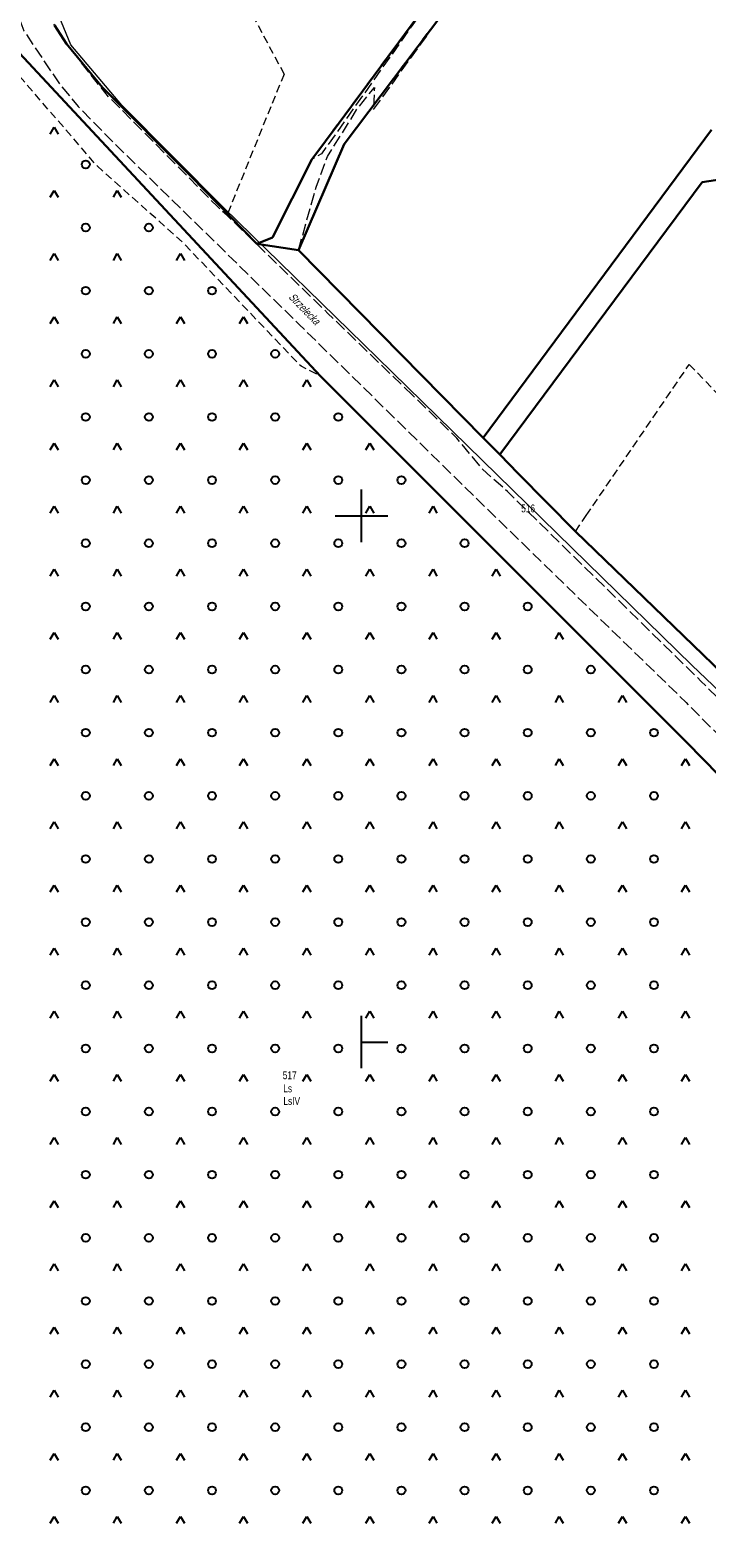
# Model space of a CAD drawing. Header units: metres. Extents: x 5548743 to 5556416, y 5707500 to 5714000.
# Tile 127 of 203: x 5554337 to 5554466, y 5709806 to 5710092. Entities that reach past the tile are written whole.
import ezdxf
from ezdxf.enums import TextEntityAlignment as Align

# ---------------------------------------------------------------- set-up
doc = ezdxf.new("R2010")
doc.units = ezdxf.units.M
doc.header["$MEASUREMENT"] = 0
for name, pattern in [('1.5_0.75', [2.25, 1.5, -0.75]), ('2.25_0.75', [3, 2.25, -0.75]), ('219-1000', [0])]:
    doc.linetypes.add(name, pattern=pattern)
doc.layers.get('0').update_dxf_attribs({"color": 2, "linetype": 'CONTINUOUS', "lineweight": 5})
for name, color, linetype in [('209-oznaczenie konturu klasyfikacyjnego', 7, 'CONTINUOUS'), ('210-oznaczenie konturu użytku gruntowego', 7, 'CONTINUOUS'), ('211-numer działki ewidencyjnej', 7, 'CONTINUOUS'), ('217-kontur klasyfikacyjny', 7, 'CONTINUOUS'), ('218-kontur użytku gruntowego', 7, 'CONTINUOUS'), ('219-działka ewidencyjna', 7, 'CONTINUOUS'), ('994-Nazwa ulicy', 7, 'CONTINUOUS'), ('jezdnia', 7, 'CONTINUOUS'), ('przewód telekomunikacyjny podziemny', 7, 'CONTINUOUS'), ('teren zalesiony', 7, 'CONTINUOUS'), ('Wstawianie ramki sekcyjnej z opisem', 7, 'CONTINUOUS')]:
    doc.layers.add(name, color=color, linetype=linetype)
doc.styles.get("Standard").update_dxf_attribs({"font": 'Working1250', "width": 0.75})

# ---------------------------------------------------------------- blocks, each defined once
blk = doc.blocks.new('OTZK3')
at = {"color": 0, "linetype": 'Continuous'}
for p, q in [((-0.75, -0.433), (0, 0.866)), ((0, 0.866), (0.75, -0.433))]:
    blk.add_line(p, q, dxfattribs=at)
blk = doc.blocks.new('OTZK1')
at = {"color": 0, "linetype": 'Continuous'}
blk.add_circle((0, 0), 0.75, dxfattribs=at)
blk = doc.blocks.new('RAMKA1000K')
at = {"color": 0}
for p, q in [((0, 495), (0, 500)), ((0, 500), (5, 500)), ((0, 395), (0, 405)), ((0, 400), (5, 400)), ((0, 0), (0, 5)), ((800, 0), (800, 5)), ((0, 0), (5, 0)), ((795, 0), (800, 0))]:
    blk.add_line(p, q, dxfattribs=at)

msp = doc.modelspace()

# ---------------------------------------------------------------- linework, layer by layer
at = {"layer": '217-kontur klasyfikacyjny', "color": 3, "linetype": '1.5_0.75', "lineweight": 18, "flags": 128}
for points in [[(5554359.13, 5710132.87), (5554385.3, 5710083.95)], [(5554392.25, 5710026.56), (5554297.62, 5710128.05)], [(5554395.75, 5710074.71), (5554415.01, 5710100.77)], [(5554385.3, 5710083.95), (5554374.55, 5710057.42)], [(5554390.58, 5710067.72), (5554395.75, 5710074.71)], [(5554466.53, 5710073.37), (5554423.13, 5710014.84)], [(5554383.08, 5710052.91), (5554390.58, 5710067.72)], [(5554374.55, 5710057.42), (5554380.13, 5710051.71)], [(5554380.13, 5710051.71), (5554383.08, 5710052.91)], [(5554442.73, 5710000.06), (5554462.32, 5710028.78)], [(5554462.32, 5710028.78), (5554475.03, 5710015.49)], [(5554461.83, 5709956.95), (5554392.25, 5710026.56)], [(5554423.13, 5710014.84), (5554426.28, 5710011.63)], [(5554426.28, 5710011.63), (5554429.79, 5710008.07)], [(5554429.79, 5710008.07), (5554440.67, 5709997.04)], [(5554440.67, 5709997.04), (5554442.73, 5710000.06)], [(5554553.2, 5709863.65), (5554461.83, 5709956.95)]]:
    msp.add_lwpolyline(points, dxfattribs=at)
at = {"layer": '218-kontur użytku gruntowego', "color": 70, "linetype": '1.5_0.75', "lineweight": 18, "flags": 128}
for points in [[(5554359.13, 5710132.87), (5554385.3, 5710083.95)], [(5554392.25, 5710026.56), (5554297.62, 5710128.05)], [(5554297.62, 5710128.05), (5554392.25, 5710026.56)], [(5554395.75, 5710074.71), (5554415.01, 5710100.77)], [(5554415.01, 5710100.77), (5554395.75, 5710074.71)], [(5554396.75, 5710070.66), (5554417.79, 5710098.64)], [(5554343.92, 5710089.7), (5554341.67, 5710093.23)], [(5554350.77, 5710081.42), (5554343.92, 5710089.7)], [(5554385.3, 5710083.95), (5554374.55, 5710057.42)], [(5554367.67, 5710064.47), (5554350.77, 5710081.42)], [(5554390.58, 5710067.72), (5554395.75, 5710074.71)], [(5554395.75, 5710074.71), (5554390.58, 5710067.72)], [(5554466.53, 5710073.37), (5554423.13, 5710014.84)], [(5554388.04, 5710050.46), (5554396.75, 5710070.66)], [(5554383.08, 5710052.91), (5554390.58, 5710067.72)], [(5554390.58, 5710067.72), (5554383.08, 5710052.91)], [(5554374.55, 5710057.42), (5554367.67, 5710064.47)], [(5554374.55, 5710057.42), (5554380.13, 5710051.71)], [(5554380.13, 5710051.71), (5554374.55, 5710057.42)], [(5554380.13, 5710051.71), (5554383.08, 5710052.91)], [(5554383.08, 5710052.91), (5554380.13, 5710051.71)], [(5554423.13, 5710014.84), (5554388.04, 5710050.46)], [(5554442.73, 5710000.06), (5554462.32, 5710028.78)], [(5554462.32, 5710028.78), (5554475.03, 5710015.49)], [(5554461.83, 5709956.95), (5554392.25, 5710026.56)], [(5554392.25, 5710026.56), (5554461.83, 5709956.95)], [(5554426.28, 5710011.63), (5554423.13, 5710014.84)], [(5554423.13, 5710014.84), (5554426.28, 5710011.63)], [(5554429.79, 5710008.07), (5554426.28, 5710011.63)], [(5554426.28, 5710011.63), (5554429.79, 5710008.07)], [(5554440.67, 5709997.04), (5554429.79, 5710008.07)], [(5554429.79, 5710008.07), (5554440.67, 5709997.04)], [(5554440.67, 5709997.04), (5554442.73, 5710000.06)], [(5554448.97, 5709989.02), (5554440.67, 5709997.04)], [(5554491.04, 5709948.35), (5554448.97, 5709989.02)], [(5554553.2, 5709863.65), (5554461.83, 5709956.95)], [(5554461.83, 5709956.95), (5554553.2, 5709863.65)]]:
    msp.add_lwpolyline(points, dxfattribs=at)
at = {"layer": '219-działka ewidencyjna', "color": 94, "linetype": '219-1000', "lineweight": 30, "flags": 128}
for points in [[(5554297.62, 5710128.05), (5554392.25, 5710026.56)], [(5554415.01, 5710100.77), (5554395.75, 5710074.71)], [(5554417.79, 5710098.64), (5554396.75, 5710070.66)], [(5554341.67, 5710093.23), (5554343.92, 5710089.7)], [(5554343.92, 5710089.7), (5554350.77, 5710081.42)], [(5554350.77, 5710081.42), (5554367.67, 5710064.47)], [(5554390.58, 5710067.72), (5554395.75, 5710074.71)], [(5554423.13, 5710014.84), (5554466.53, 5710073.37)], [(5554396.75, 5710070.66), (5554388.04, 5710050.46)], [(5554390.58, 5710067.72), (5554383.08, 5710052.91)], [(5554367.67, 5710064.47), (5554380.13, 5710051.71)], [(5554426.28, 5710011.63), (5554464.77, 5710063.44)], [(5554464.77, 5710063.44), (5554471.07, 5710064.39)], [(5554383.08, 5710052.91), (5554380.13, 5710051.71)], [(5554380.13, 5710051.71), (5554388.04, 5710050.46)], [(5554388.04, 5710050.46), (5554423.13, 5710014.84)], [(5554392.25, 5710026.56), (5554461.83, 5709956.95)], [(5554423.13, 5710014.84), (5554426.28, 5710011.63)], [(5554426.28, 5710011.63), (5554429.79, 5710008.07)], [(5554440.67, 5709997.04), (5554429.79, 5710008.07)], [(5554440.67, 5709997.04), (5554491.04, 5709948.35)], [(5554461.83, 5709956.95), (5554553.2, 5709863.65)]]:
    msp.add_lwpolyline(points, dxfattribs=at)
at = {"layer": 'jezdnia', "color": 252, "linetype": '2.25_0.75', "lineweight": 18, "flags": 128}
for points in [[(5554409.74, 5710022.91), (5554393.62, 5710038.48), (5554374.42, 5710057.11), (5554372.57, 5710058.83), (5554358.03, 5710073.55), (5554351.96, 5710079.64), (5554348.42, 5710084.03), (5554345.12, 5710088.25), (5554341.67, 5710093.23), (5554339.7, 5710097.72), (5554332.95, 5710115.69), (5554322.87, 5710141.85), (5554320.94, 5710146.7), (5554314, 5710164.51), (5554311.39, 5710174.17), (5554310.27, 5710178.98), (5554308.84, 5710189.67), (5554306.37, 5710209), (5554304.04, 5710231.96), (5554303.66, 5710235.88), (5554303.31, 5710240.6), (5554303.45, 5710242.58), (5554303.99, 5710244.55), (5554305, 5710246.1), (5554306.84, 5710247.72), (5554308.54, 5710248.72), (5554310.62, 5710249.39), (5554286.87, 5710246.53), (5554289.22, 5710246.58), (5554291.57, 5710245.93), (5554293.52, 5710244.91), (5554295.22, 5710243.52), (5554296.33, 5710241.48), (5554297.14, 5710239.04), (5554298.45, 5710230.58), (5554300.33, 5710217.37), (5554302.2, 5710202.73), (5554303.7, 5710191.39), (5554304.2, 5710186.34), (5554303.83, 5710177.44), (5554307.28, 5710166.62), (5554313.38, 5710150.97), (5554327.65, 5710113.49), (5554335.85, 5710092.19), (5554339.88, 5710086.1), (5554342.77, 5710081.84), (5554346.16, 5710077.8), (5554352.75, 5710071.06), (5554388.17, 5710036.37), (5554423.86, 5710001.33), (5554461.73, 5709964.5), (5554491.24, 5709934.92), (5554532.68, 5709892.85), (5554552.77, 5709871.19), (5554554.25, 5709868.96), (5554557.42, 5709863.45), (5554561.88, 5709853), (5554570.46, 5709830.14), (5554579.02, 5709834.31), (5554582.16, 5709836.7), (5554590.29, 5709829.13), (5554598.8, 5709820.52), (5554603.31, 5709825.34), (5554609.41, 5709831.74), (5554600.83, 5709833.67), (5554596.39, 5709834.67), (5554571.27, 5709859.21), (5554548.16, 5709883.33), (5554520.64, 5709911.93), (5554493.17, 5709940.18), (5554464.52, 5709968.6), (5554427.74, 5710004.63), (5554423, 5710008.88), (5554418.16, 5710014.73)], [(5554388.04, 5710050.46), (5554391.38, 5710062.46), (5554393.57, 5710068.31), (5554399.27, 5710077.44), (5554402.49, 5710081.42), (5554402.25, 5710077.11), (5554417.79, 5710098.64), (5554445.28, 5710132.38), (5554464.54, 5710154.35), (5554492.05, 5710185.74), (5554518.76, 5710223.87), (5554510.36, 5710219.11), (5554489.28, 5710187.87), (5554442.51, 5710134.51), (5554415.01, 5710100.77), (5554392.43, 5710068.8), (5554390.58, 5710067.72), (5554383.08, 5710052.91), (5554380.13, 5710051.71)]]:
    msp.add_lwpolyline(points, close=True, dxfattribs=at)
at = {"layer": 'przewód telekomunikacyjny podziemny', "color": 30, "linetype": 'Continuous', "lineweight": 18, "flags": 128}
msp.add_lwpolyline([(5554605.74, 5709653.11), (5554598.77, 5709689.93), (5554589.65, 5709737.16), (5554586.44, 5709754.57), (5554582.02, 5709785.76), (5554578.14, 5709801.03), (5554562.66, 5709842.16), (5554556.54, 5709858.94), (5554553.87, 5709864.48), (5554559.44, 5709872.07), (5554558.47, 5709873.54), (5554558.74, 5709878.88), (5554522.83, 5709914.43), (5554494.92, 5709941), (5554462.82, 5709971.62), (5554403.04, 5710030), (5554373.88, 5710058.51), (5554354.46, 5710078.06), (5554344.78, 5710089.53), (5554329.55, 5710126.39), (5554326.44, 5710137.44), (5554312.57, 5710176.3), (5554306.77, 5710219.12), (5554302.41, 5710278.25)], dxfattribs=at)
at = {"layer": 'teren zalesiony', "color": 3, "linetype": '1.5_0.75', "lineweight": 18, "flags": 128}
msp.add_lwpolyline([(5554555.9, 5709671.86), (5554598.83, 5709665.7), (5554582.15, 5709773.9), (5554553.2, 5709863.65), (5554461.83, 5709956.95), (5554392.25, 5710026.56), (5554388.53, 5710028.41), (5554365.92, 5710052.08), (5554349.75, 5710066.49), (5554331.42, 5710087.74), (5554324.12, 5710093.78), (5554316.02, 5710093.78), (5554310.11, 5710101.5), (5554320.7, 5710097.8), (5554325.88, 5710097.73), (5554297.62, 5710128.05), (5554231.23, 5709975.64), (5554180.52, 5709806.65), (5554318.78, 5709780.65), (5554341.68, 5709776.34), (5554337.73, 5709746.12), (5554440.79, 5709728.1), (5554435.99, 5709689.08)], close=True, dxfattribs=at)

# ---------------------------------------------------------------- block references
at = {"layer": 'teren zalesiony', "color": 3, "linetype": 'Continuous', "lineweight": 18}
for name, p in [('OTZK3', (5554341.606, 5710072.966)), ('OTZK1', (5554347.606, 5710066.786)), ('OTZK3', (5554341.606, 5710060.966)), ('OTZK3', (5554353.606, 5710060.966)), ('OTZK1', (5554347.606, 5710054.786)), ('OTZK1', (5554359.606, 5710054.786)), ('OTZK3', (5554341.606, 5710048.966)), ('OTZK3', (5554353.606, 5710048.966)), ('OTZK3', (5554365.606, 5710048.966)), ('OTZK1', (5554347.606, 5710042.786)), ('OTZK1', (5554359.606, 5710042.786)), ('OTZK1', (5554371.606, 5710042.786)), ('OTZK3', (5554341.606, 5710036.966)), ('OTZK3', (5554353.606, 5710036.966)), ('OTZK3', (5554365.606, 5710036.966)), ('OTZK3', (5554377.606, 5710036.966)), ('OTZK1', (5554347.606, 5710030.786)), ('OTZK1', (5554359.606, 5710030.786)), ('OTZK1', (5554371.606, 5710030.786)), ('OTZK1', (5554383.606, 5710030.786)), ('OTZK3', (5554341.606, 5710024.966)), ('OTZK3', (5554353.606, 5710024.966)), ('OTZK3', (5554365.606, 5710024.966)), ('OTZK3', (5554377.606, 5710024.966)), ('OTZK3', (5554389.606, 5710024.966)), ('OTZK1', (5554347.606, 5710018.786)), ('OTZK1', (5554359.606, 5710018.786)), ('OTZK1', (5554371.606, 5710018.786)), ('OTZK1', (5554383.606, 5710018.786)), ('OTZK1', (5554395.606, 5710018.786)), ('OTZK3', (5554341.606, 5710012.966)), ('OTZK3', (5554353.606, 5710012.966)), ('OTZK3', (5554365.606, 5710012.966)), ('OTZK3', (5554377.606, 5710012.966)), ('OTZK3', (5554389.606, 5710012.966)), ('OTZK3', (5554401.606, 5710012.966)), ('OTZK1', (5554347.606, 5710006.786)), ('OTZK1', (5554359.606, 5710006.786)), ('OTZK1', (5554371.606, 5710006.786)), ('OTZK1', (5554383.606, 5710006.786)), ('OTZK1', (5554395.606, 5710006.786)), ('OTZK1', (5554407.606, 5710006.786)), ('OTZK3', (5554341.606, 5710000.966)), ('OTZK3', (5554353.606, 5710000.966)), ('OTZK3', (5554365.606, 5710000.966)), ('OTZK3', (5554377.606, 5710000.966)), ('OTZK3', (5554389.606, 5710000.966)), ('OTZK3', (5554401.606, 5710000.966)), ('OTZK3', (5554413.606, 5710000.966)), ('OTZK1', (5554347.606, 5709994.786)), ('OTZK1', (5554359.606, 5709994.786)), ('OTZK1', (5554371.606, 5709994.786)), ('OTZK1', (5554383.606, 5709994.786)), ('OTZK1', (5554395.606, 5709994.786)), ('OTZK1', (5554407.606, 5709994.786)), ('OTZK1', (5554419.606, 5709994.786)), ('OTZK3', (5554341.606, 5709988.966)), ('OTZK3', (5554353.606, 5709988.966)), ('OTZK3', (5554365.606, 5709988.966)), ('OTZK3', (5554377.606, 5709988.966)), ('OTZK3', (5554389.606, 5709988.966)), ('OTZK3', (5554401.606, 5709988.966)), ('OTZK3', (5554413.606, 5709988.966)), ('OTZK3', (5554425.606, 5709988.966)), ('OTZK1', (5554347.606, 5709982.786)), ('OTZK1', (5554359.606, 5709982.786)), ('OTZK1', (5554371.606, 5709982.786)), ('OTZK1', (5554383.606, 5709982.786)), ('OTZK1', (5554395.606, 5709982.786)), ('OTZK1', (5554407.606, 5709982.786)), ('OTZK1', (5554419.606, 5709982.786)), ('OTZK1', (5554431.606, 5709982.786)), ('OTZK3', (5554341.606, 5709976.966)), ('OTZK3', (5554353.606, 5709976.966)), ('OTZK3', (5554365.606, 5709976.966)), ('OTZK3', (5554377.606, 5709976.966)), ('OTZK3', (5554389.606, 5709976.966)), ('OTZK3', (5554401.606, 5709976.966)), ('OTZK3', (5554413.606, 5709976.966)), ('OTZK3', (5554425.606, 5709976.966)), ('OTZK3', (5554437.606, 5709976.966)), ('OTZK1', (5554347.606, 5709970.786)), ('OTZK1', (5554359.606, 5709970.786)), ('OTZK1', (5554371.606, 5709970.786)), ('OTZK1', (5554383.606, 5709970.786)), ('OTZK1', (5554395.606, 5709970.786)), ('OTZK1', (5554407.606, 5709970.786)), ('OTZK1', (5554419.606, 5709970.786)), ('OTZK1', (5554431.606, 5709970.786)), ('OTZK1', (5554443.606, 5709970.786)), ('OTZK3', (5554341.606, 5709964.966)), ('OTZK3', (5554353.606, 5709964.966)), ('OTZK3', (5554365.606, 5709964.966)), ('OTZK3', (5554377.606, 5709964.966)), ('OTZK3', (5554389.606, 5709964.966)), ('OTZK3', (5554401.606, 5709964.966)), ('OTZK3', (5554413.606, 5709964.966)), ('OTZK3', (5554425.606, 5709964.966)), ('OTZK3', (5554437.606, 5709964.966)), ('OTZK3', (5554449.606, 5709964.966)), ('OTZK1', (5554347.606, 5709958.786)), ('OTZK1', (5554359.606, 5709958.786)), ('OTZK1', (5554371.606, 5709958.786)), ('OTZK1', (5554383.606, 5709958.786)), ('OTZK1', (5554395.606, 5709958.786)), ('OTZK1', (5554407.606, 5709958.786)), ('OTZK1', (5554419.606, 5709958.786)), ('OTZK1', (5554431.606, 5709958.786)), ('OTZK1', (5554443.606, 5709958.786)), ('OTZK1', (5554455.606, 5709958.786)), ('OTZK3', (5554341.606, 5709952.966)), ('OTZK3', (5554353.606, 5709952.966)), ('OTZK3', (5554365.606, 5709952.966)), ('OTZK3', (5554377.606, 5709952.966)), ('OTZK3', (5554389.606, 5709952.966)), ('OTZK3', (5554401.606, 5709952.966)), ('OTZK3', (5554413.606, 5709952.966)), ('OTZK3', (5554425.606, 5709952.966)), ('OTZK3', (5554437.606, 5709952.966)), ('OTZK3', (5554449.606, 5709952.966)), ('OTZK3', (5554461.606, 5709952.966)), ('OTZK1', (5554347.606, 5709946.786)), ('OTZK1', (5554359.606, 5709946.786)), ('OTZK1', (5554371.606, 5709946.786)), ('OTZK1', (5554383.606, 5709946.786)), ('OTZK1', (5554395.606, 5709946.786)), ('OTZK1', (5554407.606, 5709946.786)), ('OTZK1', (5554419.606, 5709946.786)), ('OTZK1', (5554431.606, 5709946.786)), ('OTZK1', (5554443.606, 5709946.786)), ('OTZK1', (5554455.606, 5709946.786)), ('OTZK3', (5554341.606, 5709940.966)), ('OTZK3', (5554353.606, 5709940.966)), ('OTZK3', (5554365.606, 5709940.966)), ('OTZK3', (5554377.606, 5709940.966)), ('OTZK3', (5554389.606, 5709940.966)), ('OTZK3', (5554401.606, 5709940.966)), ('OTZK3', (5554413.606, 5709940.966)), ('OTZK3', (5554425.606, 5709940.966)), ('OTZK3', (5554437.606, 5709940.966)), ('OTZK3', (5554449.606, 5709940.966)), ('OTZK3', (5554461.606, 5709940.966)), ('OTZK1', (5554347.606, 5709934.786)), ('OTZK1', (5554359.606, 5709934.786)), ('OTZK1', (5554371.606, 5709934.786)), ('OTZK1', (5554383.606, 5709934.786)), ('OTZK1', (5554395.606, 5709934.786)), ('OTZK1', (5554407.606, 5709934.786)), ('OTZK1', (5554419.606, 5709934.786)), ('OTZK1', (5554431.606, 5709934.786)), ('OTZK1', (5554443.606, 5709934.786)), ('OTZK1', (5554455.606, 5709934.786)), ('OTZK3', (5554341.606, 5709928.966)), ('OTZK3', (5554353.606, 5709928.966)), ('OTZK3', (5554365.606, 5709928.966)), ('OTZK3', (5554377.606, 5709928.966)), ('OTZK3', (5554389.606, 5709928.966)), ('OTZK3', (5554401.606, 5709928.966)), ('OTZK3', (5554413.606, 5709928.966)), ('OTZK3', (5554425.606, 5709928.966)), ('OTZK3', (5554437.606, 5709928.966)), ('OTZK3', (5554449.606, 5709928.966)), ('OTZK3', (5554461.606, 5709928.966)), ('OTZK1', (5554347.606, 5709922.786)), ('OTZK1', (5554359.606, 5709922.786)), ('OTZK1', (5554371.606, 5709922.786)), ('OTZK1', (5554383.606, 5709922.786)), ('OTZK1', (5554395.606, 5709922.786)), ('OTZK1', (5554407.606, 5709922.786)), ('OTZK1', (5554419.606, 5709922.786)), ('OTZK1', (5554431.606, 5709922.786)), ('OTZK1', (5554443.606, 5709922.786)), ('OTZK1', (5554455.606, 5709922.786)), ('OTZK3', (5554341.606, 5709916.966)), ('OTZK3', (5554353.606, 5709916.966)), ('OTZK3', (5554365.606, 5709916.966)), ('OTZK3', (5554377.606, 5709916.966)), ('OTZK3', (5554389.606, 5709916.966)), ('OTZK3', (5554401.606, 5709916.966)), ('OTZK3', (5554413.606, 5709916.966)), ('OTZK3', (5554425.606, 5709916.966)), ('OTZK3', (5554437.606, 5709916.966)), ('OTZK3', (5554449.606, 5709916.966)), ('OTZK3', (5554461.606, 5709916.966)), ('OTZK1', (5554347.606, 5709910.786)), ('OTZK1', (5554359.606, 5709910.786)), ('OTZK1', (5554371.606, 5709910.786)), ('OTZK1', (5554383.606, 5709910.786)), ('OTZK1', (5554395.606, 5709910.786)), ('OTZK1', (5554407.606, 5709910.786)), ('OTZK1', (5554419.606, 5709910.786)), ('OTZK1', (5554431.606, 5709910.786)), ('OTZK1', (5554443.606, 5709910.786)), ('OTZK1', (5554455.606, 5709910.786)), ('OTZK3', (5554341.606, 5709904.966)), ('OTZK3', (5554353.606, 5709904.966)), ('OTZK3', (5554365.606, 5709904.966)), ('OTZK3', (5554377.606, 5709904.966)), ('OTZK3', (5554389.606, 5709904.966)), ('OTZK3', (5554401.606, 5709904.966)), ('OTZK3', (5554413.606, 5709904.966)), ('OTZK3', (5554425.606, 5709904.966)), ('OTZK3', (5554437.606, 5709904.966)), ('OTZK3', (5554449.606, 5709904.966)), ('OTZK3', (5554461.606, 5709904.966)), ('OTZK1', (5554347.606, 5709898.786)), ('OTZK1', (5554359.606, 5709898.786)), ('OTZK1', (5554371.606, 5709898.786)), ('OTZK1', (5554383.606, 5709898.786)), ('OTZK1', (5554395.606, 5709898.786)), ('OTZK1', (5554407.606, 5709898.786)), ('OTZK1', (5554419.606, 5709898.786)), ('OTZK1', (5554431.606, 5709898.786)), ('OTZK1', (5554443.606, 5709898.786)), ('OTZK1', (5554455.606, 5709898.786)), ('OTZK3', (5554341.606, 5709892.966)), ('OTZK3', (5554353.606, 5709892.966)), ('OTZK3', (5554365.606, 5709892.966)), ('OTZK3', (5554377.606, 5709892.966)), ('OTZK3', (5554389.606, 5709892.966)), ('OTZK3', (5554401.606, 5709892.966)), ('OTZK3', (5554413.606, 5709892.966)), ('OTZK3', (5554425.606, 5709892.966)), ('OTZK3', (5554437.606, 5709892.966)), ('OTZK3', (5554449.606, 5709892.966)), ('OTZK3', (5554461.606, 5709892.966)), ('OTZK1', (5554347.606, 5709886.786)), ('OTZK1', (5554359.606, 5709886.786)), ('OTZK1', (5554371.606, 5709886.786)), ('OTZK1', (5554383.606, 5709886.786)), ('OTZK1', (5554395.606, 5709886.786)), ('OTZK1', (5554407.606, 5709886.786)), ('OTZK1', (5554419.606, 5709886.786)), ('OTZK1', (5554431.606, 5709886.786)), ('OTZK1', (5554443.606, 5709886.786)), ('OTZK1', (5554455.606, 5709886.786)), ('OTZK3', (5554341.606, 5709880.966)), ('OTZK3', (5554353.606, 5709880.966)), ('OTZK3', (5554365.606, 5709880.966)), ('OTZK3', (5554377.606, 5709880.966)), ('OTZK3', (5554389.606, 5709880.966)), ('OTZK3', (5554401.606, 5709880.966)), ('OTZK3', (5554413.606, 5709880.966)), ('OTZK3', (5554425.606, 5709880.966)), ('OTZK3', (5554437.606, 5709880.966)), ('OTZK3', (5554449.606, 5709880.966)), ('OTZK3', (5554461.606, 5709880.966)), ('OTZK1', (5554347.606, 5709874.786)), ('OTZK1', (5554359.606, 5709874.786)), ('OTZK1', (5554371.606, 5709874.786)), ('OTZK1', (5554383.606, 5709874.786)), ('OTZK1', (5554395.606, 5709874.786)), ('OTZK1', (5554407.606, 5709874.786)), ('OTZK1', (5554419.606, 5709874.786)), ('OTZK1', (5554431.606, 5709874.786)), ('OTZK1', (5554443.606, 5709874.786)), ('OTZK1', (5554455.606, 5709874.786)), ('OTZK3', (5554341.606, 5709868.966)), ('OTZK3', (5554353.606, 5709868.966)), ('OTZK3', (5554365.606, 5709868.966)), ('OTZK3', (5554377.606, 5709868.966)), ('OTZK3', (5554389.606, 5709868.966)), ('OTZK3', (5554401.606, 5709868.966)), ('OTZK3', (5554413.606, 5709868.966)), ('OTZK3', (5554425.606, 5709868.966)), ('OTZK3', (5554437.606, 5709868.966)), ('OTZK3', (5554449.606, 5709868.966)), ('OTZK3', (5554461.606, 5709868.966)), ('OTZK1', (5554347.606, 5709862.786)), ('OTZK1', (5554359.606, 5709862.786)), ('OTZK1', (5554371.606, 5709862.786)), ('OTZK1', (5554383.606, 5709862.786)), ('OTZK1', (5554395.606, 5709862.786)), ('OTZK1', (5554407.606, 5709862.786)), ('OTZK1', (5554419.606, 5709862.786)), ('OTZK1', (5554431.606, 5709862.786)), ('OTZK1', (5554443.606, 5709862.786)), ('OTZK1', (5554455.606, 5709862.786)), ('OTZK3', (5554341.606, 5709856.966)), ('OTZK3', (5554353.606, 5709856.966)), ('OTZK3', (5554365.606, 5709856.966)), ('OTZK3', (5554377.606, 5709856.966)), ('OTZK3', (5554389.606, 5709856.966)), ('OTZK3', (5554401.606, 5709856.966)), ('OTZK3', (5554413.606, 5709856.966)), ('OTZK3', (5554425.606, 5709856.966)), ('OTZK3', (5554437.606, 5709856.966)), ('OTZK3', (5554449.606, 5709856.966)), ('OTZK3', (5554461.606, 5709856.966)), ('OTZK1', (5554347.606, 5709850.786)), ('OTZK1', (5554359.606, 5709850.786)), ('OTZK1', (5554371.606, 5709850.786)), ('OTZK1', (5554383.606, 5709850.786)), ('OTZK1', (5554395.606, 5709850.786)), ('OTZK1', (5554407.606, 5709850.786)), ('OTZK1', (5554419.606, 5709850.786)), ('OTZK1', (5554431.606, 5709850.786)), ('OTZK1', (5554443.606, 5709850.786)), ('OTZK1', (5554455.606, 5709850.786)), ('OTZK3', (5554341.606, 5709844.966)), ('OTZK3', (5554353.606, 5709844.966)), ('OTZK3', (5554365.606, 5709844.966)), ('OTZK3', (5554377.606, 5709844.966)), ('OTZK3', (5554389.606, 5709844.966)), ('OTZK3', (5554401.606, 5709844.966)), ('OTZK3', (5554413.606, 5709844.966)), ('OTZK3', (5554425.606, 5709844.966)), ('OTZK3', (5554437.606, 5709844.966)), ('OTZK3', (5554449.606, 5709844.966)), ('OTZK3', (5554461.606, 5709844.966)), ('OTZK1', (5554347.606, 5709838.786)), ('OTZK1', (5554359.606, 5709838.786)), ('OTZK1', (5554371.606, 5709838.786)), ('OTZK1', (5554383.606, 5709838.786)), ('OTZK1', (5554395.606, 5709838.786)), ('OTZK1', (5554407.606, 5709838.786)), ('OTZK1', (5554419.606, 5709838.786)), ('OTZK1', (5554431.606, 5709838.786)), ('OTZK1', (5554443.606, 5709838.786)), ('OTZK1', (5554455.606, 5709838.786)), ('OTZK3', (5554341.606, 5709832.966)), ('OTZK3', (5554353.606, 5709832.966)), ('OTZK3', (5554365.606, 5709832.966)), ('OTZK3', (5554377.606, 5709832.966)), ('OTZK3', (5554389.606, 5709832.966)), ('OTZK3', (5554401.606, 5709832.966)), ('OTZK3', (5554413.606, 5709832.966)), ('OTZK3', (5554425.606, 5709832.966)), ('OTZK3', (5554437.606, 5709832.966)), ('OTZK3', (5554449.606, 5709832.966)), ('OTZK3', (5554461.606, 5709832.966)), ('OTZK1', (5554347.606, 5709826.786)), ('OTZK1', (5554359.606, 5709826.786)), ('OTZK1', (5554371.606, 5709826.786)), ('OTZK1', (5554383.606, 5709826.786)), ('OTZK1', (5554395.606, 5709826.786)), ('OTZK1', (5554407.606, 5709826.786)), ('OTZK1', (5554419.606, 5709826.786)), ('OTZK1', (5554431.606, 5709826.786)), ('OTZK1', (5554443.606, 5709826.786)), ('OTZK1', (5554455.606, 5709826.786)), ('OTZK3', (5554341.606, 5709820.966)), ('OTZK3', (5554353.606, 5709820.966)), ('OTZK3', (5554365.606, 5709820.966)), ('OTZK3', (5554377.606, 5709820.966)), ('OTZK3', (5554389.606, 5709820.966)), ('OTZK3', (5554401.606, 5709820.966)), ('OTZK3', (5554413.606, 5709820.966)), ('OTZK3', (5554425.606, 5709820.966)), ('OTZK3', (5554437.606, 5709820.966)), ('OTZK3', (5554449.606, 5709820.966)), ('OTZK3', (5554461.606, 5709820.966)), ('OTZK1', (5554347.606, 5709814.786)), ('OTZK1', (5554359.606, 5709814.786)), ('OTZK1', (5554371.606, 5709814.786)), ('OTZK1', (5554383.606, 5709814.786)), ('OTZK1', (5554395.606, 5709814.786)), ('OTZK1', (5554407.606, 5709814.786)), ('OTZK1', (5554419.606, 5709814.786)), ('OTZK1', (5554431.606, 5709814.786)), ('OTZK1', (5554443.606, 5709814.786)), ('OTZK1', (5554455.606, 5709814.786)), ('OTZK3', (5554341.606, 5709808.966)), ('OTZK3', (5554353.606, 5709808.966)), ('OTZK3', (5554365.606, 5709808.966)), ('OTZK3', (5554377.606, 5709808.966)), ('OTZK3', (5554389.606, 5709808.966)), ('OTZK3', (5554401.606, 5709808.966)), ('OTZK3', (5554413.606, 5709808.966)), ('OTZK3', (5554425.606, 5709808.966)), ('OTZK3', (5554437.606, 5709808.966)), ('OTZK3', (5554449.606, 5709808.966)), ('OTZK3', (5554461.606, 5709808.966))]:
    msp.add_blockref(name, p, dxfattribs=at)
at = {"layer": 'Wstawianie ramki sekcyjnej z opisem', "color": 8, "linetype": 'Continuous', "lineweight": 5}
for p in [(5553600, 5710000), (5553600, 5710000), (5553600, 5710000), (5553600, 5710000), (5554400, 5710000), (5554400, 5710000), (5554400, 5710000), (5554400, 5710000), (5554400, 5709500), (5554400, 5709500), (5554400, 5709500), (5554400, 5709500)]:
    msp.add_blockref('RAMKA1000K', p, dxfattribs=at)

# ---------------------------------------------------------------- texts
at = {"layer": '209-oznaczenie konturu klasyfikacyjnego', "color": 70, "linetype": 'Continuous', "lineweight": 18, "width": 0.79}
msp.add_text('LsIV', height=1.5, dxfattribs=at).set_placement((5554385.17, 5709889.54), align=Align.TOP_LEFT)
at = {"layer": '210-oznaczenie konturu użytku gruntowego', "color": 70, "linetype": 'Continuous', "lineweight": 18, "width": 0.79}
msp.add_text('Ls', height=1.5, dxfattribs=at).set_placement((5554385.15, 5709890.44))
at = {"layer": '211-numer działki ewidencyjnej', "color": 94, "linetype": 'Continuous', "lineweight": 30, "width": 0.79}
for s, p in [('516', (5554430.36, 5710002.16)), ('517', (5554385.05, 5709894.43))]:
    msp.add_text(s, height=1.5, dxfattribs=at).set_placement(p, align=Align.TOP_LEFT)
at = {"layer": '994-Nazwa ulicy', "color": 252, "linetype": 'Continuous', "lineweight": 18, "oblique": 15, "width": 0.79}
msp.add_text('Strzelecka', height=1.5, rotation=314.193, dxfattribs=at).set_placement((5554386.59, 5710042), align=Align.MIDDLE_LEFT)

doc.saveas('drawing.dxf')
